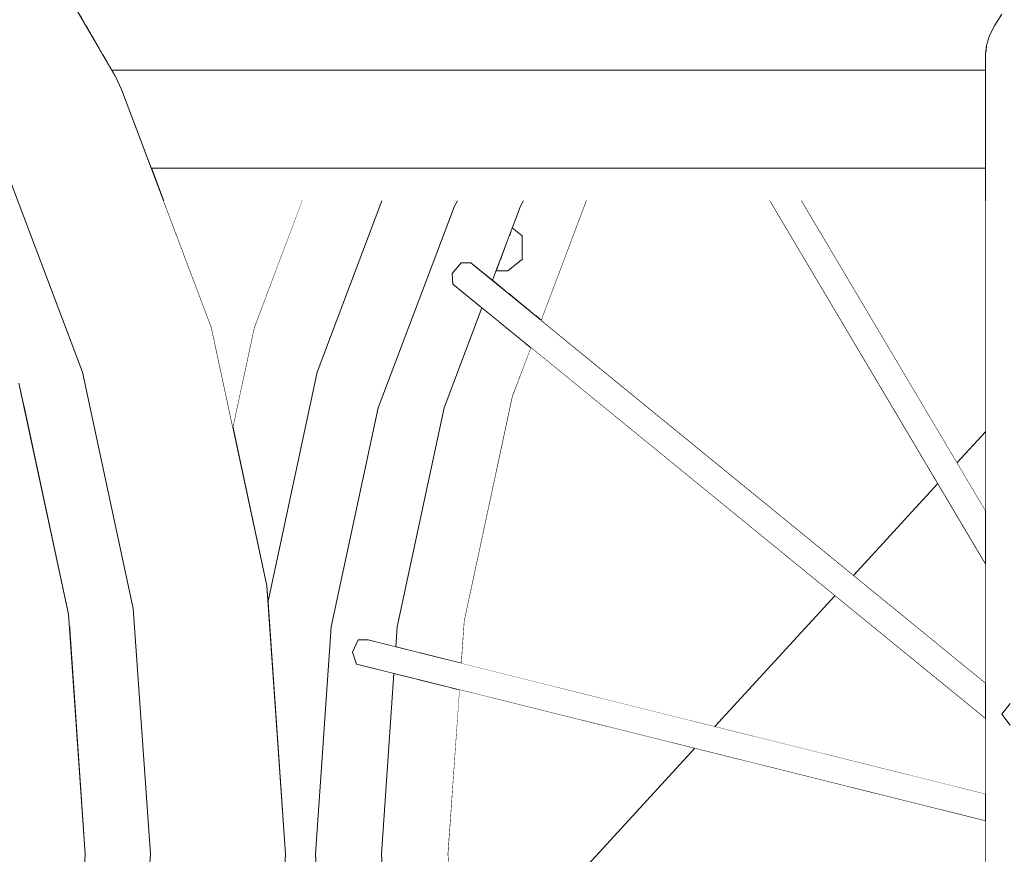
# Model space of a CAD drawing. Header units: millimetres. Extents: x 90539 to 127778, y -34922 to 14506.
# Tile 88 of 256: x 110777 to 110988, y 300 to 479. Entities that reach past the tile are written whole.
import ezdxf

# ---------------------------------------------------------------- set-up
doc = ezdxf.new("R2010")
doc.units = ezdxf.units.MM
doc.header["$MEASUREMENT"] = 0
doc.linetypes.add('Wipeout_Contour', pattern=[1000, 0, -1000])
for name, color, linetype in [('Nowe_A-Niepełnosprawni', 7, 'Continuous'), ('Nowe_A-Wymiary-Wewnętrzne', 7, 'Continuous'), ('Nowe_A-Wymiary-Zewnętrzne', 7, 'Continuous'), ('Nowe_A-Ściany-Działowe', 7, 'Continuous'), ('Nowe_Drzwi Archicad', 7, 'Continuous')]:
    doc.layers.add(name, color=color, linetype=linetype)
for name, color, linetype, lineweight in [('Nowe_A-Niepełnosprawni_Nr_pióra__4', 7, 'Continuous', 13), ('Nowe_A-Wymiary-Wewnętrzne_Nr_pióra__46', 5, 'Continuous', 15), ('Nowe_A-Wymiary-Zewnętrzne_Nr_pióra__46', 5, 'Continuous', 15), ('Nowe_Drzwi Archicad_Nr_pióra__3', 7, 'Continuous', 13)]:
    doc.layers.add(name, color=color, linetype=linetype, lineweight=lineweight)
for name, color, linetype, lineweight, true_color in [('Nowe_A-Wymiary-Wewnętrzne_Nr_pióra__45', 7, 'Continuous', 15, 0x40a5ff), ('Nowe_A-Wymiary-Wewnętrzne_Nr_pióra__85', 7, 'Continuous', 13, 0x80c2ff), ('Nowe_A-Wymiary-Zewnętrzne_Nr_pióra__45', 7, 'Continuous', 15, 0x40a5ff), ('Nowe_A-Wymiary-Zewnętrzne_Nr_pióra__85', 7, 'Continuous', 13, 0x80c2ff)]:
    doc.layers.add(name, color=color, linetype=linetype, lineweight=lineweight, true_color=true_color)
doc.styles.add('STYL_AUTOMATYCZNY_2', font='arial.ttf')
doc.dimstyles.new('STYL_AUTOMATYCZNY__1', dxfattribs={"dimtxt": 125, "dimasz": 47.5, "dimexe": 0.18, "dimexo": 20, "dimgap": 0, "dimtad": 1, "dimdec": 1, "dimlfac": 0.1, "dimzin": 0, "dimdsep": 46, "dimtxsty": 'STYL_AUTOMATYCZNY_2', "dimblk": 'ARROWHEAD_11', "dimblk1": 'ARROWHEAD_11', "dimblk2": 'ARROWHEAD_11', "dimcen": 0.09, "dimclrd": 256, "dimclre": 256, "dimclrt": 5, "dimadec": 1, "dimazin": 0, "dimtfac": 1, "dimtdec": 4, "dimtmove": 0, "dimatfit": 3, "dimfxl": 0, "dimtolj": 1, "dimtzin": 0, "dimarcsym": 0})

# ---------------------------------------------------------------- blocks, each defined once
blk = doc.blocks.new('ElemPrzekroju_23')
at = {"color": 254, "linetype": 'Wipeout_Contour', "lineweight": 0, "ltscale": 664672.424669}
blk.add_wipeout([(110764.77, 508.6), (110790.71, 463.89), (110797.89, 466.67), (110772.57, 510.31), (110769.89, 510.21), (110769.25, 510.94)], dxfattribs=at).dxf.layer = 'Nowe_A-Niepełnosprawni'
at = {"color": 254, "linetype": 'Wipeout_Contour', "lineweight": 0, "ltscale": 4316706.079519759}
blk.add_wipeout([(110495.05, 86.95), (110477.6, 107.21), (110477.6, 97.5), (110492.09, 80.68), (110524.33, 56.31), (110559.32, 41.3), (110595.71, 36.23), (110632.09, 41.3), (110667.08, 56.31), (110699.33, 80.68), (110727.59, 113.49), (110750.79, 153.46), (110768.02, 199.06), (110778.64, 248.54), (110782.22, 300), (110778.64, 351.46), (110768.02, 400.94), (110750.79, 446.54), (110747.17, 452.77), (110747.53, 450.67), (110744.06, 446.3), (110746.36, 442.35), (110746.75, 441.31), (110749.8, 437.12), (110749.51, 435.88), (110749.06, 435.2), (110763.1, 398.06), (110773.41, 349.99), (110776.89, 300), (110773.41, 250.01), (110763.1, 201.94), (110746.36, 157.65), (110723.82, 118.82), (110696.37, 86.95), (110665.04, 63.27), (110631.05, 48.69), (110595.71, 43.77), (110560.36, 48.69), (110526.37, 63.27)], dxfattribs=at).dxf.layer = 'Nowe_A-Niepełnosprawni'
at = {"color": 254, "linetype": 'Wipeout_Contour', "lineweight": 0, "ltscale": 554411.372019}
blk.add_wipeout([(110878.65, 423.01), (110882.14, 420.15), (110884.87, 427.37), (110881.97, 425), (110879.4, 425)], dxfattribs=at).dxf.layer = 'Nowe_A-Niepełnosprawni'
at = {"color": 254, "linetype": 'Wipeout_Contour', "lineweight": 0, "ltscale": 886946.748432}
blk.add_wipeout([(110857.95, 344.45), (110863.01, 343.19), (110863.48, 349.99), (110873.79, 398.06), (110879.91, 414.24), (110876.41, 417.1), (110868.31, 395.67), (110858.26, 348.77)], dxfattribs=at).dxf.layer = 'Nowe_A-Niepełnosprawni'
at = {"color": 254, "linetype": 'Wipeout_Contour', "lineweight": 0, "ltscale": 665157.298645}
blk.add_wipeout([(110854.86, 300), (110857.56, 261.26), (110862.61, 262.52), (110860, 300), (110862.61, 337.48), (110857.56, 338.74)], dxfattribs=at).dxf.layer = 'Nowe_A-Niepełnosprawni'
at = {"color": 254, "linetype": 'Wipeout_Contour', "lineweight": 0, "ltscale": 443956.080883}
blk.add_wipeout([(110989.61, 327.66), (110987.79, 330), (110987.79, 180), (110989.61, 180)], dxfattribs=at).dxf.layer = 'Nowe_A-Niepełnosprawni'
at = {"color": 254, "linetype": 'Wipeout_Contour', "lineweight": 0, "ltscale": 443155.903691}
blk.add_wipeout([(110785.84, 247.81), (110787.82, 248.54), (110791.4, 300), (110789.48, 300)], dxfattribs=at).dxf.layer = 'Nowe_A-Niepełnosprawni'
at = {"color": 254, "linetype": 'Wipeout_Contour', "lineweight": 0, "ltscale": 443958.834464}
blk.add_wipeout([(110987.79, 330), (110989.61, 332.34), (110989.61, 580.12), (110987.79, 580)], dxfattribs=at).dxf.layer = 'Nowe_A-Niepełnosprawni'
at = {"color": 254, "linetype": 'Wipeout_Contour', "lineweight": 0, "ltscale": 443219.604504}
blk.add_wipeout([(110797.89, 466.67), (110790.71, 463.89), (110809.99, 412.89), (110817.5, 414.81)], dxfattribs=at).dxf.layer = 'Nowe_A-Niepełnosprawni'
at = {"color": 254, "linetype": 'Wipeout_Contour', "lineweight": 0, "ltscale": 665318.431021}
blk.add_wipeout([(110884.65, 438.89), (110882.89, 434.24), (110885.03, 432.5), (110885.03, 427.79), (110889.65, 440), (110885.29, 440)], dxfattribs=at).dxf.layer = 'Nowe_A-Niepełnosprawni'
at = {"color": 254, "linetype": 'Wipeout_Contour', "lineweight": 0, "ltscale": 443523.117954}
blk.add_wipeout([(110879.91, 414.24), (110873.79, 398.06), (110880.85, 396.61), (110885.72, 409.5)], dxfattribs=at).dxf.layer = 'Nowe_A-Niepełnosprawni'
at = {"color": 254, "linetype": 'Wipeout_Contour', "lineweight": 0, "ltscale": 443137.546499}
blk.add_wipeout([(110778.64, 248.54), (110785.84, 247.81), (110789.48, 300), (110782.22, 300)], dxfattribs=at).dxf.layer = 'Nowe_A-Niepełnosprawni'
at = {"color": 254, "linetype": 'Wipeout_Contour', "lineweight": 0, "ltscale": 443461.041164}
blk.add_wipeout([(110867.26, 300), (110860, 300), (110862.61, 262.52), (110869.74, 264.3)], dxfattribs=at).dxf.layer = 'Nowe_A-Niepełnosprawni'
at = {"color": 254, "linetype": 'Wipeout_Contour', "lineweight": 0, "ltscale": 443082.303973}
blk.add_wipeout([(110764.77, 508.6), (110749.44, 490.92), (110773.19, 450), (110790.71, 463.89)], dxfattribs=at).dxf.layer = 'Nowe_A-Niepełnosprawni'
at = {"color": 254, "linetype": 'Wipeout_Contour', "lineweight": 0, "ltscale": 443950.740478}
blk.add_wipeout([(110986.3, 477.66), (110986.3, 232.34), (110987.79, 230), (110987.79, 480)], dxfattribs=at).dxf.layer = 'Nowe_A-Niepełnosprawni'
at = {"color": 254, "linetype": 'Wipeout_Contour', "lineweight": 0, "ltscale": 776218.9226}
blk.add_wipeout([(110884.87, 427.37), (110882.14, 420.15), (110887.95, 415.41), (110897.25, 440), (110889.65, 440), (110885.03, 427.79), (110885.19, 427.5)], dxfattribs=at).dxf.layer = 'Nowe_A-Niepełnosprawni'
at = {"color": 254, "linetype": 'Wipeout_Contour', "lineweight": 0, "ltscale": 443281.62668}
blk.add_wipeout([(110817.5, 414.81), (110809.99, 412.89), (110821.86, 357.55), (110829.57, 358.53)], dxfattribs=at).dxf.layer = 'Nowe_A-Niepełnosprawni'
at = {"color": 254, "linetype": 'Wipeout_Contour', "lineweight": 0, "ltscale": 443539.255872}
blk.add_wipeout([(110885.72, 409.5), (110880.85, 396.61), (110882.98, 398.06), (110886.93, 408.51)], dxfattribs=at).dxf.layer = 'Nowe_A-Niepełnosprawni'
at = {"color": 254, "linetype": 'Wipeout_Contour', "lineweight": 0, "ltscale": 443156.464973}
blk.add_wipeout([(110789.48, 300), (110791.4, 300), (110787.82, 351.46), (110785.84, 352.19)], dxfattribs=at).dxf.layer = 'Nowe_A-Niepełnosprawni'
at = {"color": 254, "linetype": 'Wipeout_Contour', "lineweight": 0, "ltscale": 443479.265949}
blk.add_wipeout([(110869.19, 300), (110867.26, 300), (110869.74, 264.3), (110871.64, 264.77)], dxfattribs=at).dxf.layer = 'Nowe_A-Niepełnosprawni'
at = {"color": 254, "linetype": 'Wipeout_Contour', "lineweight": 0, "ltscale": 443945.527808}
blk.add_wipeout([(110986.3, 477.66), (110985.19, 475.41), (110985.19, 234.59), (110986.3, 232.34)], dxfattribs=at).dxf.layer = 'Nowe_A-Niepełnosprawni'
at = {"color": 254, "linetype": 'Wipeout_Contour', "lineweight": 0, "ltscale": 443576.524841}
blk.add_wipeout([(110897.25, 440), (110887.95, 415.41), (110889.16, 414.42), (110898.83, 440)], dxfattribs=at).dxf.layer = 'Nowe_A-Niepełnosprawni'
at = {"color": 254, "linetype": 'Wipeout_Contour', "lineweight": 0, "ltscale": 554415.83155}
blk.add_wipeout([(110879.4, 425), (110881.97, 425), (110884.87, 427.37), (110885.19, 427.5), (110880.34, 427.5)], dxfattribs=at).dxf.layer = 'Nowe_A-Niepełnosprawni'
at = {"color": 254, "linetype": 'Wipeout_Contour', "lineweight": 0, "ltscale": 443491.329036}
blk.add_wipeout([(110873.79, 398.06), (110863.48, 349.99), (110870.69, 349.25), (110880.85, 396.61)], dxfattribs=at).dxf.layer = 'Nowe_A-Niepełnosprawni'
at = {"color": 254, "linetype": 'Wipeout_Contour', "lineweight": 0, "ltscale": 443312.914705}
blk.add_wipeout([(110833.65, 300), (110829.57, 358.53), (110821.86, 357.55), (110825.87, 300)], dxfattribs=at).dxf.layer = 'Nowe_A-Niepełnosprawni'
at = {"color": 254, "linetype": 'Wipeout_Contour', "lineweight": 0, "ltscale": 443138.107805}
blk.add_wipeout([(110782.22, 300), (110789.48, 300), (110785.84, 352.19), (110778.64, 351.46)], dxfattribs=at).dxf.layer = 'Nowe_A-Niepełnosprawni'
at = {"color": 254, "linetype": 'Wipeout_Contour', "lineweight": 0, "ltscale": 443461.436984}
blk.add_wipeout([(110862.61, 337.48), (110860, 300), (110867.26, 300), (110869.74, 335.7)], dxfattribs=at).dxf.layer = 'Nowe_A-Niepełnosprawni'
at = {"color": 254, "linetype": 'Wipeout_Contour', "lineweight": 0, "ltscale": 555091.572132}
blk.add_wipeout([(110987.79, 330), (111058.51, 330), (111058.75, 332.34), (110994.04, 332.34), (110989.61, 332.34)], dxfattribs=at).dxf.layer = 'Nowe_A-Niepełnosprawni'
at = {"color": 254, "linetype": 'Wipeout_Contour', "lineweight": 0, "ltscale": 443941.934864}
blk.add_wipeout([(110985.19, 475.41), (110984.51, 473.33), (110984.51, 236.67), (110985.19, 234.59)], dxfattribs=at).dxf.layer = 'Nowe_A-Niepełnosprawni'
at = {"color": 254, "linetype": 'Wipeout_Contour', "lineweight": 0, "ltscale": 554421.169363}
blk.add_wipeout([(110882.23, 432.5), (110880.34, 427.5), (110885.19, 427.5), (110885.03, 427.79), (110885.03, 432.5)], dxfattribs=at).dxf.layer = 'Nowe_A-Niepełnosprawni'
at = {"color": 254, "linetype": 'Wipeout_Contour', "lineweight": 0, "ltscale": 443128.508683}
blk.add_wipeout([(110785.84, 352.19), (110787.82, 351.46), (110777.21, 400.94), (110775.08, 402.38)], dxfattribs=at).dxf.layer = 'Nowe_A-Niepełnosprawni'
at = {"color": 254, "linetype": 'Wipeout_Contour', "lineweight": 0, "ltscale": 443509.721173}
blk.add_wipeout([(110880.85, 396.61), (110870.69, 349.25), (110872.67, 349.99), (110882.98, 398.06)], dxfattribs=at).dxf.layer = 'Nowe_A-Niepełnosprawni'
at = {"color": 254, "linetype": 'Wipeout_Contour', "lineweight": 0, "ltscale": 443479.649754}
blk.add_wipeout([(110869.74, 335.7), (110867.26, 300), (110869.19, 300), (110871.64, 335.23)], dxfattribs=at).dxf.layer = 'Nowe_A-Niepełnosprawni'
at = {"color": 254, "linetype": 'Wipeout_Contour', "lineweight": 0, "ltscale": 444096.422112}
blk.add_wipeout([(111058.51, 330), (110987.79, 330), (110989.61, 327.66), (111058.59, 327.66)], dxfattribs=at).dxf.layer = 'Nowe_A-Niepełnosprawni'
at = {"layer": 'Nowe_A-Niepełnosprawni_Nr_pióra__4', "color": 7, "linetype": 'Continuous', "lineweight": 13}
for p, q in [((110989.61, 332.34), (110987.79, 330)), ((110987.79, 330), (110989.61, 327.66)), ((110869.19, 300), (110871.64, 264.77))]:
    blk.add_line(p, q, dxfattribs=at)
at = {"color": 254, "linetype": 'Wipeout_Contour', "lineweight": 0, "ltscale": 443940.099672}
blk.add_wipeout([(110984.28, 238.49), (110984.51, 236.67), (110984.51, 473.33), (110984.28, 471.51)], dxfattribs=at).dxf.layer = 'Nowe_A-Niepełnosprawni'
at = {"color": 254, "linetype": 'Wipeout_Contour', "lineweight": 0, "ltscale": 332652.957104}
blk.add_wipeout([(110882.89, 434.24), (110882.23, 432.5), (110885.03, 432.5)], dxfattribs=at).dxf.layer = 'Nowe_A-Niepełnosprawni'
at = {"color": 254, "linetype": 'Wipeout_Contour', "lineweight": 0, "ltscale": 443110.158021}
blk.add_wipeout([(110778.64, 351.46), (110785.84, 352.19), (110775.08, 402.38), (110768.02, 400.94)], dxfattribs=at).dxf.layer = 'Nowe_A-Niepełnosprawni'
at = {"color": 254, "linetype": 'Wipeout_Contour', "lineweight": 0, "ltscale": 443469.491722}
blk.add_wipeout([(110863.48, 349.99), (110863.01, 343.19), (110870.14, 341.41), (110870.69, 349.25)], dxfattribs=at).dxf.layer = 'Nowe_A-Niepełnosprawni'
at = {"color": 254, "linetype": 'Wipeout_Contour', "lineweight": 0, "ltscale": 443566.623794}
blk.add_wipeout([(110796.99, 468.23), (110797.12, 468), (110984.28, 468), (110984.28, 468.23)], dxfattribs=at).dxf.layer = 'Nowe_A-Niepełnosprawni'
at = {"color": 254, "linetype": 'Wipeout_Contour', "lineweight": 0, "ltscale": 443168.146809}
blk.add_wipeout([(110790.71, 463.89), (110773.19, 450), (110790.83, 403.32), (110809.99, 412.89)], dxfattribs=at).dxf.layer = 'Nowe_A-Niepełnosprawni'
at = {"color": 254, "linetype": 'Wipeout_Contour', "lineweight": 0, "ltscale": 443487.722428}
blk.add_wipeout([(110870.69, 349.25), (110870.14, 341.41), (110872.04, 340.94), (110872.67, 349.99)], dxfattribs=at).dxf.layer = 'Nowe_A-Niepełnosprawni'
at = {"color": 254, "linetype": 'Wipeout_Contour', "lineweight": 0, "ltscale": 443566.100042}
blk.add_wipeout([(110796.59, 468.91), (110796.99, 468.23), (110984.28, 468.23), (110984.28, 468.91)], dxfattribs=at).dxf.layer = 'Nowe_A-Niepełnosprawni'
at = {"color": 254, "linetype": 'Wipeout_Contour', "lineweight": 0, "ltscale": 443227.041588}
blk.add_wipeout([(110790.83, 403.32), (110801.69, 352.67), (110821.86, 357.55), (110809.99, 412.89)], dxfattribs=at).dxf.layer = 'Nowe_A-Niepełnosprawni'
at = {"color": 254, "linetype": 'Wipeout_Contour', "lineweight": 0, "ltscale": 443565.074113}
blk.add_wipeout([(110795.95, 470.02), (110796.59, 468.91), (110984.28, 468.91), (110984.28, 470.02)], dxfattribs=at).dxf.layer = 'Nowe_A-Niepełnosprawni'
at = {"color": 254, "linetype": 'Wipeout_Contour', "lineweight": 0, "ltscale": 443236.546847}
blk.add_wipeout([(110797.89, 466.67), (110817.5, 414.81), (110818.47, 412.89), (110799.2, 463.89)], dxfattribs=at).dxf.layer = 'Nowe_A-Niepełnosprawni'
at = {"color": 254, "linetype": 'Wipeout_Contour', "lineweight": 0, "ltscale": 1218525.140676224}
blk.add_wipeout([(110773.19, 450), (110762.49, 439.89), (110764.33, 435), (110773.66, 435), (110776.72, 432.5), (110776.72, 427.5), (110773.66, 425), (110768.11, 425), (110777.21, 400.94), (110778.27, 395.97), (110790.83, 403.32)], dxfattribs=at).dxf.layer = 'Nowe_A-Niepełnosprawni'
at = {"color": 254, "linetype": 'Wipeout_Contour', "lineweight": 0, "ltscale": 443256.743338}
blk.add_wipeout([(110801.69, 352.67), (110805.36, 300), (110825.87, 300), (110821.86, 357.55)], dxfattribs=at).dxf.layer = 'Nowe_A-Niepełnosprawni'
at = {"color": 254, "linetype": 'Wipeout_Contour', "lineweight": 0, "ltscale": 443563.585492}
blk.add_wipeout([(110984.28, 471.51), (110795.08, 471.51), (110795.95, 470.02), (110984.28, 470.02)], dxfattribs=at).dxf.layer = 'Nowe_A-Niepełnosprawni'
at = {"color": 254, "linetype": 'Wipeout_Contour', "lineweight": 0, "ltscale": 665175.030641}
blk.add_wipeout([(110797.12, 468), (110797.89, 466.67), (110799.2, 463.89), (110805.58, 447), (110984.28, 447), (110984.28, 468)], dxfattribs=at).dxf.layer = 'Nowe_A-Niepełnosprawni'
at = {"color": 254, "linetype": 'Wipeout_Contour', "lineweight": 0, "ltscale": 443298.571199}
blk.add_wipeout([(110830.34, 357.55), (110818.47, 412.89), (110817.5, 414.81), (110829.57, 358.53)], dxfattribs=at).dxf.layer = 'Nowe_A-Niepełnosprawni'
at = {"color": 254, "linetype": 'Wipeout_Contour', "lineweight": 0, "ltscale": 553949.868773}
blk.add_wipeout([(110790.83, 403.32), (110778.27, 395.97), (110787.82, 351.46), (110788, 348.82), (110801.69, 352.67)], dxfattribs=at).dxf.layer = 'Nowe_A-Niepełnosprawni'
at = {"color": 254, "linetype": 'Wipeout_Contour', "lineweight": 0, "ltscale": 443256.146973}
blk.add_wipeout([(110805.36, 300), (110801.69, 247.33), (110821.86, 242.45), (110825.87, 300)], dxfattribs=at).dxf.layer = 'Nowe_A-Niepełnosprawni'
at = {"layer": 'Nowe_A-Niepełnosprawni_Nr_pióra__4', "color": 7, "linetype": 'Continuous', "lineweight": 13}
for p, q in [((110797.12, 468), (110984.28, 468)), ((110799.2, 463.89), (110797.89, 466.67)), ((110773.19, 450), (110790.83, 403.32))]:
    blk.add_line(p, q, dxfattribs=at)
at = {"color": 254, "linetype": 'Wipeout_Contour', "lineweight": 0, "ltscale": 443561.923222}
blk.add_wipeout([(110984.51, 473.33), (110794.03, 473.33), (110795.08, 471.51), (110984.28, 471.51)], dxfattribs=at).dxf.layer = 'Nowe_A-Niepełnosprawni'
at = {"color": 254, "linetype": 'Wipeout_Contour', "lineweight": 0, "ltscale": 443329.865227}
blk.add_wipeout([(110834.35, 300), (110830.34, 357.55), (110829.57, 358.53), (110833.65, 300)], dxfattribs=at).dxf.layer = 'Nowe_A-Niepełnosprawni'
at = {"color": 254, "linetype": 'Wipeout_Contour', "lineweight": 0, "ltscale": 443188.401012}
blk.add_wipeout([(110801.69, 352.67), (110788, 348.82), (110791.4, 300), (110805.36, 300)], dxfattribs=at).dxf.layer = 'Nowe_A-Niepełnosprawni'
at = {"layer": 'Nowe_A-Niepełnosprawni_Nr_pióra__4', "color": 7, "linetype": 'Continuous', "lineweight": 13}
for p, q in [((110790.83, 403.32), (110801.69, 352.67)), ((110787.82, 351.46), (110777.21, 400.94)), ((110801.69, 352.67), (110805.36, 300)), ((110791.4, 300), (110787.82, 351.46)), ((110787.82, 248.54), (110791.4, 300)), ((110805.36, 300), (110801.69, 247.33))]:
    blk.add_line(p, q, dxfattribs=at)
at = {"color": 254, "linetype": 'Wipeout_Contour', "lineweight": 0, "ltscale": 443560.612361}
blk.add_wipeout([(110792.82, 475.41), (110794.03, 473.33), (110984.51, 473.33), (110985.19, 475.41)], dxfattribs=at).dxf.layer = 'Nowe_A-Niepełnosprawni'
at = {"color": 254, "linetype": 'Wipeout_Contour', "lineweight": 0, "ltscale": 554156.432514}
blk.add_wipeout([(110823.04, 391.61), (110830.34, 357.55), (110830.58, 354.23), (110841.11, 403.32), (110827.6, 412.89)], dxfattribs=at).dxf.layer = 'Nowe_A-Niepełnosprawni'
at = {"color": 254, "linetype": 'Wipeout_Contour', "lineweight": 0, "ltscale": 443351.775819}
blk.add_wipeout([(110844.11, 348.77), (110830.69, 352.55), (110834.35, 300), (110840.72, 300)], dxfattribs=at).dxf.layer = 'Nowe_A-Niepełnosprawni'
at = {"layer": 'Nowe_A-Niepełnosprawni_Nr_pióra__4', "color": 7, "linetype": 'Continuous', "lineweight": 13}
for p, q in [((110984.28, 471.51), (110984.51, 473.33)), ((110834.35, 300), (110830.34, 242.45))]:
    blk.add_line(p, q, dxfattribs=at)
at = {"color": 254, "linetype": 'Wipeout_Contour', "lineweight": 0, "ltscale": 443559.932678}
blk.add_wipeout([(110986.3, 477.66), (110791.52, 477.66), (110792.82, 475.41), (110985.19, 475.41)], dxfattribs=at).dxf.layer = 'Nowe_A-Niepełnosprawni'
at = {"color": 254, "linetype": 'Wipeout_Contour', "lineweight": 0, "ltscale": 554204.874436}
blk.add_wipeout([(110827.6, 412.89), (110841.11, 403.32), (110854.97, 440), (110839.01, 440), (110837.85, 440)], dxfattribs=at).dxf.layer = 'Nowe_A-Niepełnosprawni'
at = {"layer": 'Nowe_A-Niepełnosprawni_Nr_pióra__4', "color": 7, "linetype": 'Continuous', "lineweight": 13}
for p, q in [((110984.51, 473.33), (110985.19, 475.41)), ((110823.04, 391.61), (110827.6, 412.89))]:
    blk.add_line(p, q, dxfattribs=at)
at = {"color": 254, "linetype": 'Wipeout_Contour', "lineweight": 0, "ltscale": 443559.910317}
blk.add_wipeout([(110790.16, 480), (110791.52, 477.66), (110986.3, 477.66), (110987.79, 480)], dxfattribs=at).dxf.layer = 'Nowe_A-Niepełnosprawni'
at = {"color": 254, "linetype": 'Wipeout_Contour', "lineweight": 0, "ltscale": 554204.249842}
blk.add_wipeout([(110830.58, 354.23), (110830.69, 352.55), (110844.11, 348.77), (110854.17, 395.67), (110841.11, 403.32)], dxfattribs=at).dxf.layer = 'Nowe_A-Niepełnosprawni'
at = {"layer": 'Nowe_A-Niepełnosprawni_Nr_pióra__4', "color": 7, "linetype": 'Continuous', "lineweight": 13}
for p, q in [((110772.57, 510.31), (110797.89, 466.67)), ((110986.3, 477.66), (110987.79, 480)), ((110985.19, 475.41), (110986.3, 477.66)), ((110818.47, 412.89), (110830.34, 357.55)), ((110830.34, 357.55), (110834.35, 300))]:
    blk.add_line(p, q, dxfattribs=at)
at = {"color": 254, "linetype": 'Wipeout_Contour', "lineweight": 0, "ltscale": 554293.774764}
blk.add_wipeout([(110841.11, 403.32), (110854.17, 395.67), (110870.51, 438.89), (110869.34, 440), (110854.97, 440)], dxfattribs=at).dxf.layer = 'Nowe_A-Niepełnosprawni'
at = {"color": 254, "linetype": 'Wipeout_Contour', "lineweight": 0, "ltscale": 1108517.703048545}
blk.add_wipeout([(110840.72, 300), (110854.86, 300), (110857.56, 338.74), (110849.56, 340.74), (110848.68, 343.33), (110849.92, 345.92), (110852.05, 345.92), (110857.95, 344.45), (110858.26, 348.77), (110844.11, 348.77)], dxfattribs=at).dxf.layer = 'Nowe_A-Niepełnosprawni'
at = {"layer": 'Nowe_A-Niepełnosprawni_Nr_pióra__4', "color": 7, "linetype": 'Continuous', "lineweight": 13}
blk.add_line((110830.58, 354.23), (110841.11, 403.32), dxfattribs=at)
at = {"color": 254, "linetype": 'Wipeout_Contour', "lineweight": 0, "ltscale": 332613.467226}
blk.add_wipeout([(110871.15, 440), (110869.34, 440), (110870.51, 438.89)], dxfattribs=at).dxf.layer = 'Nowe_A-Niepełnosprawni'
at = {"color": 254, "linetype": 'Wipeout_Contour', "lineweight": 0, "ltscale": 443427.364902}
blk.add_wipeout([(110868.31, 395.67), (110854.17, 395.67), (110844.11, 348.77), (110858.26, 348.77)], dxfattribs=at).dxf.layer = 'Nowe_A-Niepełnosprawni'
at = {"color": 254, "linetype": 'Wipeout_Contour', "lineweight": 0, "ltscale": 443669.101642}
blk.add_wipeout([(110849.92, 345.92), (110848.68, 343.33), (110984.28, 309.52), (110984.28, 312.42)], dxfattribs=at).dxf.layer = 'Nowe_A-Niepełnosprawni'
at = {"color": 254, "linetype": 'Wipeout_Contour', "lineweight": 0, "ltscale": 1108515.760142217}
blk.add_wipeout([(110840.72, 300), (110844.11, 251.23), (110858.26, 251.23), (110857.95, 255.55), (110852.05, 254.08), (110849.92, 254.08), (110848.68, 256.67), (110849.56, 259.26), (110857.56, 261.26), (110854.86, 300)], dxfattribs=at).dxf.layer = 'Nowe_A-Niepełnosprawni'
at = {"layer": 'Nowe_A-Niepełnosprawni_Nr_pióra__4', "color": 7, "linetype": 'Continuous', "lineweight": 13}
for p, q in [((110840.72, 300), (110844.11, 348.77)), ((110844.11, 251.23), (110840.72, 300)), ((110857.56, 261.26), (110854.86, 300))]:
    blk.add_line(p, q, dxfattribs=at)
at = {"color": 254, "linetype": 'Wipeout_Contour', "lineweight": 0, "ltscale": 1108726.086975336}
blk.add_wipeout([(110854.17, 395.67), (110868.31, 395.67), (110876.41, 417.1), (110870.2, 422.17), (110870.01, 424.46), (110871.93, 426.76), (110874.05, 426.76), (110878.65, 423.01), (110884.65, 438.89), (110870.51, 438.89)], dxfattribs=at).dxf.layer = 'Nowe_A-Niepełnosprawni'
at = {"color": 254, "linetype": 'Wipeout_Contour', "lineweight": 0, "ltscale": 443668.71228}
blk.add_wipeout([(110848.68, 343.33), (110849.56, 340.74), (110984.28, 307.14), (110984.28, 309.52)], dxfattribs=at).dxf.layer = 'Nowe_A-Niepełnosprawni'
at = {"layer": 'Nowe_A-Niepełnosprawni_Nr_pióra__4', "color": 7, "linetype": 'Continuous', "lineweight": 13}
for p, q in [((110882.89, 434.24), (110885.03, 432.5)), ((110844.11, 348.77), (110854.17, 395.67)), ((110858.26, 348.77), (110868.31, 395.67))]:
    blk.add_line(p, q, dxfattribs=at)
at = {"color": 254, "linetype": 'Wipeout_Contour', "lineweight": 0, "ltscale": 443515.086937}
blk.add_wipeout([(110870.51, 438.89), (110884.65, 438.89), (110885.29, 440), (110871.15, 440)], dxfattribs=at).dxf.layer = 'Nowe_A-Niepełnosprawni'
at = {"color": 254, "linetype": 'Wipeout_Contour', "lineweight": 0, "ltscale": 443672.475276}
blk.add_wipeout([(110852.05, 345.92), (110849.92, 345.92), (110984.28, 312.42), (110984.28, 312.95)], dxfattribs=at).dxf.layer = 'Nowe_A-Niepełnosprawni'
at = {"layer": 'Nowe_A-Niepełnosprawni_Nr_pióra__4', "color": 7, "linetype": 'Continuous', "lineweight": 13}
for p, q in [((110857.95, 344.45), (110858.26, 348.77)), ((110848.68, 343.33), (110849.92, 345.92)), ((110849.92, 345.92), (110852.05, 345.92)), ((110848.68, 343.33), (110849.56, 340.74)), ((110854.86, 300), (110857.56, 338.74))]:
    blk.add_line(p, q, dxfattribs=at)
at = {"color": 254, "linetype": 'Wipeout_Contour', "lineweight": 0, "ltscale": 443713.113721}
blk.add_wipeout([(110871.93, 426.76), (110870.01, 424.46), (110984.28, 331.16), (110984.28, 335.03)], dxfattribs=at).dxf.layer = 'Nowe_A-Niepełnosprawni'
at = {"color": 254, "linetype": 'Wipeout_Contour', "lineweight": 0, "ltscale": 443711.360387}
blk.add_wipeout([(110870.01, 424.46), (110870.2, 422.17), (110984.28, 329.03), (110984.28, 331.16)], dxfattribs=at).dxf.layer = 'Nowe_A-Niepełnosprawni'
at = {"layer": 'Nowe_A-Niepełnosprawni_Nr_pióra__4', "color": 7, "linetype": 'Continuous', "lineweight": 13}
for p, q in [((110854.17, 395.67), (110870.51, 438.89)), ((110870.01, 424.46), (110870.2, 422.17))]:
    blk.add_line(p, q, dxfattribs=at)
at = {"color": 254, "linetype": 'Wipeout_Contour', "lineweight": 0, "ltscale": 443717.185788}
blk.add_wipeout([(110874.05, 426.76), (110871.93, 426.76), (110984.28, 335.03), (110984.28, 336.76)], dxfattribs=at).dxf.layer = 'Nowe_A-Niepełnosprawni'
at = {"layer": 'Nowe_A-Niepełnosprawni_Nr_pióra__4', "color": 7, "linetype": 'Continuous', "lineweight": 13}
for p, q in [((110878.65, 423.01), (110884.65, 438.89)), ((110885.03, 432.5), (110885.03, 427.79)), ((110870.01, 424.46), (110871.93, 426.76)), ((110871.93, 426.76), (110874.05, 426.76)), ((110881.97, 425), (110884.87, 427.37)), ((110885.19, 427.5), (110884.87, 427.37)), ((110885.03, 427.79), (110885.19, 427.5)), ((110881.97, 425), (110879.4, 425)), ((110868.31, 395.67), (110876.41, 417.1)), ((110886.93, 408.51), (110882.98, 398.06)), ((110882.98, 398.06), (110872.67, 349.99)), ((110872.67, 349.99), (110872.04, 340.94)), ((110984.28, 312.95), (110852.05, 345.92)), ((110984.28, 307.14), (110849.56, 340.74)), ((110871.64, 335.23), (110869.19, 300))]:
    blk.add_line(p, q, dxfattribs=at)
at = {"color": 254, "linetype": 'Wipeout_Contour', "lineweight": 0, "ltscale": 443853.65404}
blk.add_wipeout([(110942.83, 440), (110939.38, 440), (110984.28, 364.32), (110984.28, 370.15)], dxfattribs=at).dxf.layer = 'Nowe_A-Niepełnosprawni'
at = {"color": 254, "linetype": 'Wipeout_Contour', "lineweight": 0, "ltscale": 443848.87896}
blk.add_wipeout([(110939.38, 440), (110938.04, 440), (110984.28, 362.07), (110984.28, 364.32)], dxfattribs=at).dxf.layer = 'Nowe_A-Niepełnosprawni'
at = {"color": 254, "linetype": 'Wipeout_Contour', "lineweight": 0, "ltscale": 443859.291176}
blk.add_wipeout([(110944.96, 440), (110942.83, 440), (110984.28, 370.15), (110984.28, 373.72)], dxfattribs=at).dxf.layer = 'Nowe_A-Niepełnosprawni'
at = {"layer": 'Nowe_A-Niepełnosprawni_Nr_pióra__4', "color": 7, "linetype": 'Continuous', "lineweight": 13}
for p, q in [((110984.28, 336.76), (110874.05, 426.76)), ((110984.28, 329.03), (110870.2, 422.17))]:
    blk.add_line(p, q, dxfattribs=at)
at = {"color": 254, "linetype": 'Wipeout_Contour', "lineweight": 0, "ltscale": 443585.90264}
blk.add_wipeout([(110805.58, 447), (110808.23, 440), (110984.28, 440), (110984.28, 447)], dxfattribs=at).dxf.layer = 'Nowe_A-Niepełnosprawni'
at = {"layer": 'Nowe_A-Niepełnosprawni_Nr_pióra__4', "color": 7, "linetype": 'Continuous', "lineweight": 13}
for p, q in [((110984.28, 471.51), (110984.28, 238.49)), ((110799.2, 463.89), (110818.47, 412.89)), ((110805.58, 447), (110984.28, 447)), ((110827.6, 412.89), (110837.85, 440)), ((110841.11, 403.32), (110854.97, 440)), ((110870.51, 438.89), (110871.15, 440)), ((110884.65, 438.89), (110885.29, 440)), ((110898.83, 440), (110889.16, 414.42)), ((110984.28, 362.07), (110938.04, 440)), ((110984.28, 373.72), (110944.96, 440))]:
    blk.add_line(p, q, dxfattribs=at)
blk = doc.blocks.new('ElemPrzekroju_25')
at = {"color": 254, "linetype": 'Wipeout_Contour', "lineweight": 0, "ltscale": 6815411.693442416}
blk.add_wipeout([(109677.6, 2540), (109677.6, 2100), (110477.6, 2100), (110477.6, 519.19), (110503.66, 549.44), (110520.6, 562.24), (110520.6, 2117), (111654.6, 2117), (111654.6, 0), (111973.1, 0), (111973.1, 2.45), (111943.06, 2.45), (111910.44, 86.95), (111909.1, 94.15), (111909.1, 204.5), (111973.1, 204.5), (111973.1, 205.5), (111908.1, 205.5), (111908.1, 228.49), (111870.92, 228.49), (111870.92, 232.26), (111870.92, 232.76), (111870.9, 257.12), (111870.92, 260.3), (111870.92, 477.41), (111870.9, 514.77), (111870.92, 548.64), (111870.92, 566.63), (111870.72, 573.91), (111870.15, 590.35), (111869.58, 605.28), (111868.94, 621.57), (111868.28, 635.36), (111867.53, 651.5), (111866.73, 666.91), (111866.46, 675.53), (111870.87, 676.73), (111870.92, 687.28), (111870.92, 691.98), (111870.92, 692.51), (111908.1, 692.51), (111908.1, 717), (111918.49, 749.19), (111892.43, 753.66), (111890.42, 755.43), (111889.48, 757.69), (111889.61, 759.5), (111889.69, 759.95), (111890.43, 764.33), (111895.67, 795.02), (111896.27, 798.52), (111897.03, 800.85), (111898.43, 802.31), (111900.88, 803.3), (111934.17, 797.72), (111934, 797.19), (111947.82, 839.98), (111973.27, 839.98), (111973.27, 840), (112527.6, 840), (112527.6, 2540)], dxfattribs=at).dxf.layer = 'Nowe_A-Ściany-Działowe'
blk = doc.blocks.new('ElemPrzekroju_26')
at = {"color": 254, "linetype": 'Wipeout_Contour', "lineweight": 0, "ltscale": 554119.171636}
blk.add_wipeout([(110837.85, 440), (110808.23, 440), (110818.47, 412.89), (110823.04, 391.61), (110827.6, 412.89)], dxfattribs=at).dxf.layer = 'Nowe_Drzwi Archicad'
at = {"color": 254, "linetype": 'Wipeout_Contour', "lineweight": 0, "ltscale": 554583.524595}
blk.add_wipeout([(110869.19, 300), (110871.64, 264.77), (110984.28, 292.86), (110984.28, 307.14), (110871.64, 335.23)], dxfattribs=at).dxf.layer = 'Nowe_Drzwi Archicad'
at = {"color": 254, "linetype": 'Wipeout_Contour', "lineweight": 0, "ltscale": 665487.41029}
blk.add_wipeout([(110872.04, 340.94), (110984.28, 312.95), (110984.28, 329.03), (110886.93, 408.51), (110882.98, 398.06), (110872.67, 349.99)], dxfattribs=at).dxf.layer = 'Nowe_Drzwi Archicad'
at = {"layer": 'Nowe_Drzwi Archicad_Nr_pióra__3', "color": 7, "linetype": 'Continuous', "lineweight": 13}
blk.add_line((110871.44, 267.66), (110921.97, 322.68), dxfattribs=at)
at = {"color": 254, "linetype": 'Wipeout_Contour', "lineweight": 0, "ltscale": 554698.100966}
blk.add_wipeout([(110898.83, 440), (110889.16, 414.42), (110984.28, 336.76), (110984.28, 362.07), (110938.04, 440)], dxfattribs=at).dxf.layer = 'Nowe_Drzwi Archicad'
at = {"layer": 'Nowe_Drzwi Archicad_Nr_pióra__3', "color": 7, "linetype": 'Continuous', "lineweight": 13}
blk.add_line((110926.31, 327.4), (110952.01, 355.38), dxfattribs=at)
at = {"color": 254, "linetype": 'Wipeout_Contour', "lineweight": 0, "ltscale": 332915.391349}
blk.add_wipeout([(110944.96, 440), (110984.28, 373.72), (110984.28, 440)], dxfattribs=at).dxf.layer = 'Nowe_Drzwi Archicad'
at = {"layer": 'Nowe_Drzwi Archicad_Nr_pióra__3', "color": 7, "linetype": 'Continuous', "lineweight": 13}
for p, q in [((110978.23, 383.93), (110984.28, 390.52)), ((110956.06, 359.8), (110974.02, 379.35))]:
    blk.add_line(p, q, dxfattribs=at)
blk = doc.blocks.new('*D714')
at = {"layer": 'Nowe_A-Wymiary-Wewnętrzne_Nr_pióra__45', "linetype": 'Continuous', "lineweight": 15, "true_color": 0x40a5ff}
for points in [[(116511.16, 900), (116512.12, 895.22), (116514.83, 891.16), (116518.88, 888.45), (116523.66, 887.5), (116528.45, 888.45), (116532.5, 891.16), (116535.21, 895.22), (116536.16, 900), (116535.21, 904.78), (116532.5, 908.84), (116528.45, 911.55), (116523.66, 912.5), (116518.88, 911.55), (116514.83, 908.84), (116512.12, 904.78)], [(116511.16, 0), (116512.12, -4.78), (116514.83, -8.84), (116518.88, -11.55), (116523.66, -12.5), (116528.45, -11.55), (116532.5, -8.84), (116535.21, -4.78), (116536.16, 0), (116535.21, 4.78), (116532.5, 8.84), (116528.45, 11.55), (116523.66, 12.5), (116518.88, 11.55), (116514.83, 8.84), (116512.12, 4.78)]]:
    blk.add_hatch(color=161, dxfattribs=at).paths.add_polyline_path(points)
at = {"layer": 'Nowe_A-Wymiary-Wewnętrzne_Nr_pióra__45', "color": 161, "linetype": 'Continuous', "lineweight": 15, "true_color": 0x40a5ff}
for centre in [(116523.66, 900), (116523.66, 0)]:
    blk.add_circle(centre, 12.5, dxfattribs=at)
at = {"layer": 'Nowe_A-Wymiary-Wewnętrzne_Nr_pióra__85', "color": 151, "linetype": 'Continuous', "lineweight": 13, "true_color": 0x80c2ff}
for p, q in [((116511.16, 900), (116476.79, 900)), ((116570.54, 900), (116536.16, 900)), ((116523.66, 12.5), (116523.66, 887.5)), ((116511.16, 0), (116476.79, 0)), ((116570.54, 0), (116536.16, 0)), ((116523.66, -25), (116523.66, -12.5))]:
    blk.add_line(p, q, dxfattribs=at)
at = {"layer": 'Nowe_A-Wymiary-Wewnętrzne_Nr_pióra__46', "color": 5, "lineweight": 15, "insert": (116498.66, 283.17), "char_height": 125, "attachment_point": 7, "rotation": 90, "style": 'STYL_AUTOMATYCZNY_2'}
blk.add_mtext('\\A1;{\\pql;\\fArial|b0|i0|c238|p0;\\W1.000000;90,0}', dxfattribs=at)
blk = doc.blocks.new('ARROWHEAD_11')
at = {"color": 0, "linetype": 'Continuous', "lineweight": 0}
blk.add_line((0, 0), (-1, 0), dxfattribs=at)
at = {"color": 0, "linetype": 'Continuous', "lineweight": 0, "const_width": 0.25, "flags": 128}
blk.add_lwpolyline([(-0.125, 0, 1), (0.125, 0, 1)], format="xyb", close=True, dxfattribs=at)
blk = doc.blocks.new('*D748')
at = {"layer": 'Nowe_A-Wymiary-Zewnętrzne_Nr_pióra__45', "linetype": 'Continuous', "lineweight": 15, "true_color": 0x40a5ff}
for points in [[(119375.13, 12845), (119376.08, 12840.22), (119378.79, 12836.16), (119382.84, 12833.45), (119387.63, 12832.5), (119392.41, 12833.45), (119396.47, 12836.16), (119399.18, 12840.22), (119400.13, 12845), (119399.18, 12849.78), (119396.47, 12853.84), (119392.41, 12856.55), (119387.63, 12857.5), (119382.84, 12856.55), (119378.79, 12853.84), (119376.08, 12849.78)], [(119375.13, -450), (119376.08, -454.78), (119378.79, -458.84), (119382.84, -461.55), (119387.63, -462.5), (119392.41, -461.55), (119396.47, -458.84), (119399.18, -454.78), (119400.13, -450), (119399.18, -445.22), (119396.47, -441.16), (119392.41, -438.45), (119387.63, -437.5), (119382.84, -438.45), (119378.79, -441.16), (119376.08, -445.22)]]:
    blk.add_hatch(color=161, dxfattribs=at).paths.add_polyline_path(points)
at = {"layer": 'Nowe_A-Wymiary-Zewnętrzne_Nr_pióra__45', "color": 161, "linetype": 'Continuous', "lineweight": 15, "true_color": 0x40a5ff}
for centre in [(119387.63, 12845), (119387.63, -450)]:
    blk.add_circle(centre, 12.5, dxfattribs=at)
at = {"layer": 'Nowe_A-Wymiary-Zewnętrzne_Nr_pióra__85', "color": 151, "linetype": 'Continuous', "lineweight": 13, "true_color": 0x80c2ff}
for p, q in [((119387.63, 12857.5), (119387.63, 12870)), ((119375.13, 12845), (119340.75, 12845)), ((119434.5, 12845), (119400.13, 12845)), ((119387.63, -437.5), (119387.63, 12832.5)), ((119375.13, -450), (119340.75, -450)), ((119434.5, -450), (119400.13, -450)), ((119387.63, -475), (119387.63, -462.5))]:
    blk.add_line(p, q, dxfattribs=at)
at = {"layer": 'Nowe_A-Wymiary-Zewnętrzne_Nr_pióra__46', "color": 5, "lineweight": 15, "insert": (119362.63, 5911.52), "char_height": 125, "attachment_point": 7, "rotation": 90, "style": 'STYL_AUTOMATYCZNY_2'}
blk.add_mtext('\\A1;{\\pql;\\fArial|b0|i0|c238|p0;\\W1.000000;1\xa0329,5}', dxfattribs=at)

msp = doc.modelspace()

# ---------------------------------------------------------------- block references
at = {"layer": 'Nowe_A-Niepełnosprawni', "lineweight": 0}
msp.add_blockref('ElemPrzekroju_23', (0, 0), dxfattribs=at)

# ---------------------------------------------------------------- next in the draw order: block references
at = {"layer": 'Nowe_A-Ściany-Działowe', "lineweight": 0}
msp.add_blockref('ElemPrzekroju_25', (0, 0), dxfattribs=at)

# ---------------------------------------------------------------- next in the draw order: block references
at = {"layer": 'Nowe_Drzwi Archicad', "lineweight": 0}
msp.add_blockref('ElemPrzekroju_26', (0, 0), dxfattribs=at)

# ---------------------------------------------------------------- next in the draw order: dimensions: what is measured, and where the dimension line sits
at = {"layer": 'Nowe_A-Wymiary-Wewnętrzne', "color": 151, "linetype": 'Continuous', "lineweight": 13, "true_color": 0x80c2ff}
dim = msp.add_linear_dim(base=(116523.66, 900), p1=(99177.6, 0), p2=(116907.6, 900), angle=90, dimstyle='STYL_AUTOMATYCZNY__1', dxfattribs=at)
dim.commit()
dim.dimension.update_dxf_attribs({"geometry": '*D714', "text_midpoint": (116436.16, 445), "dimtype": 160, "text_rotation": 90})
at = {"layer": 'Nowe_A-Wymiary-Zewnętrzne', "color": 151, "linetype": 'Continuous', "lineweight": 13, "true_color": 0x80c2ff}
dim = msp.add_linear_dim(base=(119387.63, 12845), p1=(95120.09, -450), p2=(98654.74, 12845), angle=90, dimstyle='STYL_AUTOMATYCZNY__1', dxfattribs=at)
dim.commit()
dim.dimension.update_dxf_attribs({"geometry": '*D748', "text_midpoint": (119300.13, 6192.64), "dimtype": 160, "text_rotation": 90})

doc.saveas('drawing.dxf')
